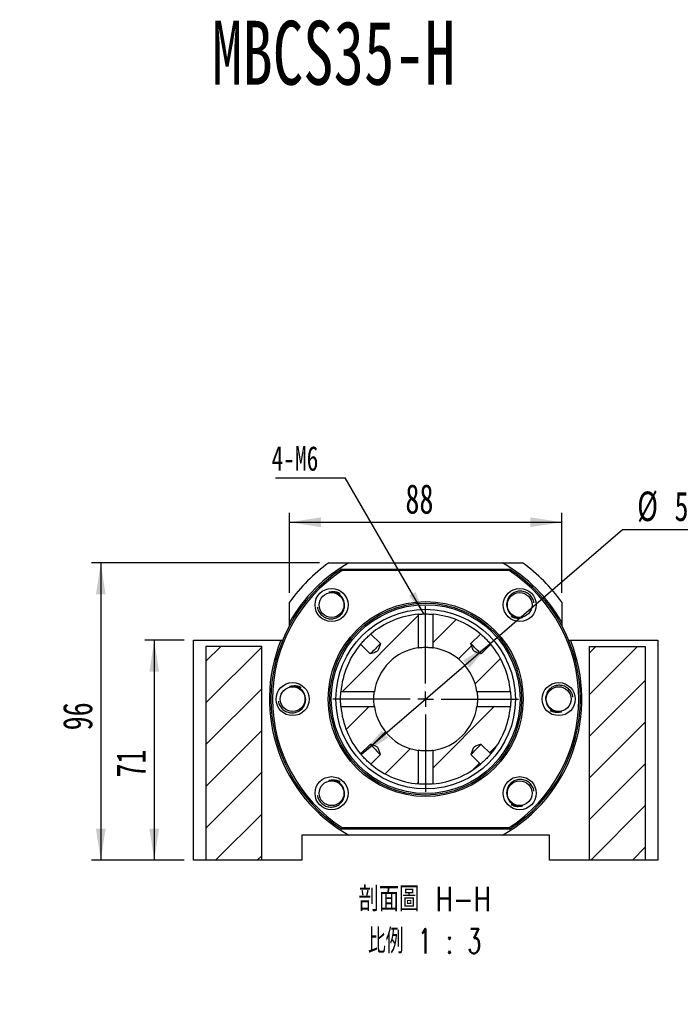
# Paper-space layout 'MBCS35-H' of a CAD drawing. Header units: millimetres. Extents: x 21 to 283, y 0 to 201.
# Tile 3 of 5: x 102 to 173, y 94 to 200. Entities that reach past the tile are written whole.
import ezdxf

# ---------------------------------------------------------------- set-up
doc = ezdxf.new("R2010")
doc.units = ezdxf.units.MM
doc.layers.add('圖層0', color=7, linetype='Continuous')
doc.styles.add('SLDTEXTSTYLE0', font='TXT', dxfattribs={"width": 0.7})
doc.styles.add('SLDTEXTSTYLE3', font='TXT', dxfattribs={"width": 0.7, "bigfont": 'bigfont'})
doc.styles.add('SLDTEXTSTYLE4', font='TXT', dxfattribs={"width": 0.75, "bigfont": 'bigfont'})
doc.styles.add('SLDTEXTSTYLE5', font='TXT', dxfattribs={"width": 0.65625, "bigfont": 'bigfont'})
doc.dimstyles.new('SLDDIMSTYLE1', dxfattribs={"dimtxt": 3.389974, "dimasz": 2.5, "dimexe": 0, "dimexo": 0.0625, "dimgap": 0.847493, "dimtad": 0, "dimtih": 1, "dimtoh": 1, "dimlfac": 3, "dimrnd": 1e-09, "dimzin": 12, "dimdsep": 46, "dimtxsty": 'SLDTEXTSTYLE0', "dimsah": 1, "dimcen": 0, "dimadec": 0, "dimazin": 3, "dimtfac": 1, "dimtmove": 0, "dimatfit": 3, "dimfxl": 0, "dimfrac": 2, "dimtolj": 1, "dimtzin": 12, "dimarcsym": 0})
doc.dimstyles.new('SLDDIMSTYLE2', dxfattribs={"dimtxt": 0.18, "dimasz": 2.5, "dimexe": 0, "dimexo": 0.0625, "dimgap": 0, "dimtad": 0, "dimtih": 1, "dimtoh": 1, "dimdec": 0, "dimrnd": 1e-09, "dimzin": 0, "dimdsep": 46, "dimtxsty": 'Standard', "dimsah": 1, "dimcen": 0.09, "dimadec": 0, "dimazin": 0, "dimtfac": 2.5, "dimtdec": 0, "dimtofl": 0, "dimtmove": 0, "dimatfit": 3, "dimfxl": 0, "dimfrac": 2, "dimtolj": 1, "dimtzin": 0, "dimarcsym": 0})
doc.dimstyles.new('SLDDIMSTYLE3', dxfattribs={"dimtxt": 3.389974, "dimasz": 2.5, "dimexe": 0, "dimexo": 0.0625, "dimgap": 0.847493, "dimtad": 1, "dimlfac": 3, "dimrnd": 1e-09, "dimzin": 12, "dimdsep": 46, "dimtxsty": 'SLDTEXTSTYLE0', "dimsah": 1, "dimcen": 0.09, "dimadec": 0, "dimazin": 3, "dimtfac": 1, "dimtofl": 0, "dimtmove": 0, "dimatfit": 3, "dimfxl": 0, "dimfrac": 2, "dimtolj": 1, "dimtzin": 12, "dimarcsym": 0})

# ---------------------------------------------------------------- blocks, each defined once
blk = doc.blocks.new('SW_SYMBOL_HOLE_DIAM')
at = {"layer": '圖層0', "color": 0}
blk.add_line((300, 0), (700, 1000), dxfattribs=at)
blk.add_circle((500, 500), 350, dxfattribs=at)
blk = doc.blocks.new('SW_SYMBOL_HOLE_SPOT')
at = {"layer": '圖層0', "color": 0}
for p, q in [((0, 875), (0, 75)), ((1600, 75), (1600, 875)), ((0, 75), (1600, 75))]:
    blk.add_line(p, q, dxfattribs=at)
blk = doc.blocks.new('SW_NOTE_9')
at = {"layer": '圖層0', "color": 0}
blk.add_line((19.65, 0), (0, 0), dxfattribs=at)
at = {"layer": '圖層0', "color": 0, "xscale": 0.003964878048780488, "yscale": 0.003964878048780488, "zscale": 0.003964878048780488}
for name, p in [('SW_SYMBOL_HOLE_DIAM', (3.7, 5.65)), ('SW_SYMBOL_HOLE_DIAM', (7.58, 0.42)), ('SW_SYMBOL_HOLE_SPOT', (0.38, 0.42))]:
    blk.add_blockref(name, p, dxfattribs=at)
at = {"layer": '圖層0', "color": 0, "char_height": 3.175, "attachment_point": 1}
for s, insert, style in [('14\\M+18AD1\\M+190FA', (7.72, 9.35), 'SLDTEXTSTYLE3'), ('6-', (0.38, 9.35), 'SLDTEXTSTYLE0'), ('20', (11.6, 4.11), 'SLDTEXTSTYLE0')]:
    blk.add_mtext(s, dxfattribs=dict(at, insert=insert, style=style))
blk = doc.blocks.new('_D_48')
at = {"layer": '圖層0', "color": 7}
for p, q in [((119.89, 133.46), (115.65, 133.46)), ((116.65, 133.46), (116.65, 109.79)), ((119.89, 109.79), (115.65, 109.79))]:
    blk.add_line(p, q, dxfattribs=at)
for points in [[(116.65, 133.46), (116.13, 130.07), (117.17, 130.07)], [(116.65, 109.79), (117.17, 113.18), (116.13, 113.18)]]:
    blk.add_solid(points, dxfattribs=at)
at = {"layer": '圖層0', "color": 7, "insert": (112.56, 118.67), "char_height": 3.175, "attachment_point": 1, "rotation": 90, "style": 'SLDTEXTSTYLE0'}
blk.add_mtext('71', dxfattribs=at)
blk = doc.blocks.new('_D_49')
at = {"layer": '圖層0', "color": 7}
for p, q in [((134.46, 141.79), (109.89, 141.79)), ((110.89, 141.79), (110.89, 109.79)), ((119.89, 109.79), (109.89, 109.79))]:
    blk.add_line(p, q, dxfattribs=at)
for points in [[(110.89, 141.79), (110.37, 138.4), (111.41, 138.4)], [(110.89, 109.79), (111.41, 113.18), (110.37, 113.18)]]:
    blk.add_solid(points, dxfattribs=at)
at = {"layer": '圖層0', "color": 7, "insert": (106.8, 123.76), "char_height": 3.175, "attachment_point": 1, "rotation": 90, "style": 'SLDTEXTSTYLE0'}
blk.add_mtext('96', dxfattribs=at)
blk = doc.blocks.new('_D_50')
at = {"layer": '圖層0', "color": 7}
for p, q in [((131.22, 138.56), (131.22, 147.17)), ((160.56, 138.56), (160.56, 147.17)), ((131.22, 146.17), (160.56, 146.17))]:
    blk.add_line(p, q, dxfattribs=at)
for points in [[(131.22, 146.17), (134.61, 145.65), (134.61, 146.7)], [(160.56, 146.17), (157.17, 146.7), (157.17, 145.65)]]:
    blk.add_solid(points, dxfattribs=at)
at = {"layer": '圖層0', "color": 7, "insert": (143.71, 150.27), "char_height": 3.175, "attachment_point": 1, "style": 'SLDTEXTSTYLE0'}
blk.add_mtext('88', dxfattribs=at)
blk = doc.blocks.new('_D_51')
at = {"layer": '圖層0', "color": 7}
for p, q in [((152.84, 133.11), (167.09, 145.39)), ((167.09, 145.39), (176.68, 145.39)), ((138.95, 121.15), (152.84, 133.11))]:
    blk.add_line(p, q, dxfattribs=at)
blk.add_arc((145.89, 127.13), 9.17, 46.3636, 46.9604, dxfattribs=at)
for points in [[(152.84, 133.11), (149.93, 131.29), (150.61, 130.5)], [(138.95, 121.15), (141.85, 122.96), (141.17, 123.75)]]:
    blk.add_solid(points, dxfattribs=at)
at = {"layer": '圖層0', "color": 7, "char_height": 3.175, "attachment_point": 1, "style": 'SLDTEXTSTYLE0'}
for s, insert in [('%%c', (168.68, 149.48)), ('55', (172.7, 149.48))]:
    blk.add_mtext(s, dxfattribs=dict(at, insert=insert))
blk = doc.blocks.new('SW_NOTE_10')
at = {"layer": '圖層0', "color": 0, "char_height": 2.6458, "attachment_point": 2}
for s, insert, style in [('\\M+19655\\M+196CA\\M+19AA4 H-H', (8.68, 3.41), 'SLDTEXTSTYLE4'), ('\\M+194E4\\M+197E1 1 : 3', (8.66, -1.12), 'SLDTEXTSTYLE5')]:
    blk.add_mtext(s, dxfattribs=dict(at, insert=insert, style=style))
blk = doc.blocks.new('SW_NOTE_11')
at = {"layer": '圖層0', "color": 0}
blk.add_line((-7.49, 0), (0, 0), dxfattribs=at)
at = {"layer": '圖層0', "color": 0, "insert": (-7.92, 3.42), "char_height": 2.646, "attachment_point": 1, "style": 'SLDTEXTSTYLE0'}
blk.add_mtext('4-M6', dxfattribs=at)
blk = doc.blocks.new('SW_CENTERMARKSYMBOL_26')
at = {"layer": '圖層0', "color": 0}
for p, q in [((0, 1.67), (0, 10)), ((-1.67, 0), (-10, 0)), ((0, 0), (-0.83, 0)), ((0, 0), (0, 0.83)), ((0, 0), (0, -0.83)), ((0, 0), (0.83, 0)), ((1.67, 0), (10, 0)), ((0, -1.67), (0, -10))]:
    blk.add_line(p, q, dxfattribs=at)

psp = doc.layouts.new('MBCS35-H')

# ---------------------------------------------------------------- hatches: boundary and pattern name
at = {"layer": '圖層0', "linetype": 'Continuous', "lineweight": 18}
h = psp.add_hatch(dxfattribs=at)
h.set_pattern_fill('ANSI31', color=256, style=0)
edge = h.paths.add_edge_path(flags=0)
edge.add_spline(control_points=[(141.0193, 133.0988), (140.9514, 132.8579), (140.8993, 132.6009), (140.7562, 132.3956), (140.7233, 132.3485), (140.6824, 132.3061), (140.6362, 132.2721), (140.5449, 132.2048), (140.436, 132.1631), (140.3289, 132.1254), (140.1946, 132.0782), (140.0576, 132.0386), (139.9205, 132)], knot_values=[0.00209781, 0.00209781, 0.00209781, 0.00209781, 0.00434779, 0.00434779, 0.00434779, 0.00484811, 0.00484811, 0.00484811, 0.00584222, 0.00584222, 0.00584222, 0.0070849, 0.0070849, 0.0070849, 0.0070849], weights=[1, 1, 1, 1, 1, 1, 1, 1, 1, 1, 1, 1, 1], degree=3, periodic=0)
edge.add_line((139.9205, 132), (138.8832, 133.0373))
edge.add_arc((145.8911, 127.1282), 9.1667, 139.862225, 175.025796)
edge.add_line((136.7589, 127.923), (140.3646, 127.923))
edge.add_arc((145.8911, 127.1282), 5.5833, 98.184152, 171.815848, ccw=False)
edge.add_line((145.0962, 132.6547), (145.0962, 136.2604))
edge.add_arc((145.8911, 127.1282), 9.1667, 94.974204, 130.137775)
edge.add_line((139.982, 134.1361), (141.0193, 133.0988))
h = psp.add_hatch(dxfattribs=at)
h.set_pattern_fill('ANSI31', color=256, style=0)
edge = h.paths.add_edge_path(flags=0)
edge.add_line((152.8989, 133.0373), (151.8616, 132))
edge.add_spline(control_points=[(151.8616, 132), (151.8187, 132.012), (151.7759, 132.0243), (151.7331, 132.0368), (151.6027, 132.0751), (151.4722, 132.1144), (151.3464, 132.1657), (151.2743, 132.195), (151.2028, 132.2291), (151.1407, 132.276), (151.0897, 132.3144), (151.0458, 132.3635), (151.0114, 132.4174), (150.9039, 132.586), (150.8536, 132.7859), (150.7975, 132.9778), (150.7857, 133.0181), (150.7742, 133.0584), (150.7628, 133.0988)], knot_values=[0.00194363, 0.00194363, 0.00194363, 0.00194363, 0.00234454, 0.00234454, 0.00234454, 0.00356815, 0.00356815, 0.00356815, 0.00427089, 0.00427089, 0.00427089, 0.00485085, 0.00485085, 0.00485085, 0.00667691, 0.00667691, 0.00667691, 0.00705871, 0.00705871, 0.00705871, 0.00705871], weights=[1, 1, 1, 1, 1, 1, 1, 1, 1, 1, 1, 1, 1, 1, 1, 1, 1, 1, 1], degree=3, periodic=0)
edge.add_line((150.7628, 133.0988), (151.8001, 134.1361))
edge.add_arc((145.8911, 127.1282), 9.1667, 49.862225, 85.025796)
edge.add_line((146.6859, 136.2604), (146.6859, 132.6547))
edge.add_arc((145.8911, 127.1282), 5.5833, 8.184152, 81.815848, ccw=False)
edge.add_line((151.4175, 127.923), (155.0232, 127.923))
edge.add_arc((145.8911, 127.1282), 9.1667, 4.974204, 40.137775)
h = psp.add_hatch(dxfattribs=at)
h.set_pattern_fill('ANSI31', color=256, style=0)
h.paths.add_polyline_path([(122.2244, 109.7949), (128.2244, 109.7949), (128.2244, 132.7949), (122.2244, 132.7949)], flags=0)
h = psp.add_hatch(dxfattribs=at)
h.set_pattern_fill('ANSI31', color=256, style=0)
h.paths.add_polyline_path([(163.5577, 109.7949), (169.5577, 109.7949), (169.5577, 132.7949), (163.5577, 132.7949)], flags=0)
h = psp.add_hatch(dxfattribs=at)
h.set_pattern_fill('ANSI31', color=256, style=0)
edge = h.paths.add_edge_path(flags=0)
edge.add_spline(control_points=[(139.9205, 122.2565), (139.9609, 122.2451), (140.0012, 122.2335), (140.0414, 122.2218), (140.2334, 122.1657), (140.4333, 122.1153), (140.6019, 122.0078), (140.6557, 121.9735), (140.7048, 121.9295), (140.7433, 121.8785), (140.7902, 121.8165), (140.8242, 121.7449), (140.8536, 121.6729), (140.9049, 121.5471), (140.9442, 121.4165), (140.9824, 121.2861), (140.995, 121.2434), (141.0072, 121.2005), (141.0193, 121.1577)], knot_values=[0.00667663, 0.00667663, 0.00667663, 0.00667663, 0.00705396, 0.00705396, 0.00705396, 0.00885864, 0.00885864, 0.00885864, 0.00943181, 0.00943181, 0.00943181, 0.01012632, 0.01012632, 0.01012632, 0.0113356, 0.0113356, 0.0113356, 0.01173182, 0.01173182, 0.01173182, 0.01173182], weights=[1, 1, 1, 1, 1, 1, 1, 1, 1, 1, 1, 1, 1, 1, 1, 1, 1, 1, 1], degree=3, periodic=0)
edge.add_line((141.0193, 121.1577), (139.982, 120.1203))
edge.add_arc((145.8911, 127.1282), 9.1667, 229.862225, 265.025796)
edge.add_line((145.0962, 117.9961), (145.0962, 121.6017))
edge.add_arc((145.8911, 127.1282), 5.5833, 188.184152, 261.815848, ccw=False)
edge.add_line((140.3646, 126.3334), (136.7589, 126.3334))
edge.add_arc((145.8911, 127.1282), 9.1667, 184.974204, 220.137775)
edge.add_line((138.8832, 121.2191), (139.9205, 122.2565))
h = psp.add_hatch(dxfattribs=at)
h.set_pattern_fill('ANSI31', color=256, style=0)
edge = h.paths.add_edge_path(flags=0)
edge.add_line((151.8616, 122.2565), (152.8989, 121.2191))
edge.add_arc((145.8911, 127.1282), 9.1667, 319.862225, 355.025796)
edge.add_line((155.0232, 126.3334), (151.4175, 126.3334))
edge.add_arc((145.8911, 127.1282), 5.5833, 278.184152, 351.815848, ccw=False)
edge.add_line((146.6859, 121.6017), (146.6859, 117.9961))
edge.add_arc((145.8911, 127.1282), 9.1667, 274.974204, 310.137775)
edge.add_line((151.8001, 120.1203), (150.7628, 121.1577))
edge.add_spline(control_points=[(150.7628, 121.1577), (150.7742, 121.198), (150.7857, 121.2383), (150.7975, 121.2786), (150.8536, 121.4705), (150.9039, 121.6704), (151.0114, 121.839), (151.0458, 121.8929), (151.0897, 121.942), (151.1407, 121.9805), (151.2028, 122.0273), (151.2743, 122.0614), (151.3464, 122.0908), (151.4722, 122.1421), (151.6027, 122.1813), (151.7331, 122.2196), (151.7759, 122.2321), (151.8187, 122.2444), (151.8616, 122.2565)], knot_values=[0.00667663, 0.00667663, 0.00667663, 0.00667663, 0.00705396, 0.00705396, 0.00705396, 0.00885864, 0.00885864, 0.00885864, 0.00943181, 0.00943181, 0.00943181, 0.01012632, 0.01012632, 0.01012632, 0.0113356, 0.0113356, 0.0113356, 0.01173182, 0.01173182, 0.01173182, 0.01173182], weights=[1, 1, 1, 1, 1, 1, 1, 1, 1, 1, 1, 1, 1, 1, 1, 1, 1, 1, 1], degree=3, periodic=0)

# ---------------------------------------------------------------- linework, layer by layer
at = {"color": 7, "linetype": 'Continuous', "lineweight": 25}
for p, q in [((135.4561, 141.7949), (137.6297, 141.7949)), ((136.848, 141.1282), (154.9342, 141.1282)), ((137.6297, 141.7949), (154.1524, 141.7949)), ((154.1524, 141.7949), (156.326, 141.7949)), ((154.8849, 140.9615), (136.8972, 140.9615)), ((131.2244, 135.3896), (131.2244, 137.5632)), ((160.5577, 137.5632), (160.5577, 135.3896)), ((145.0962, 136.2604), (145.0962, 132.6547)), ((146.6859, 132.6547), (146.6859, 136.2604)), ((131.2244, 135.0444), (131.2244, 135.3896)), ((160.5577, 135.3896), (160.5577, 135.0444)), ((141.0193, 133.0988), (139.982, 134.1361)), ((151.8001, 134.1361), (150.7628, 133.0988)), ((120.8911, 109.7949), (120.8911, 133.4615)), ((120.8911, 133.4615), (130.2946, 133.4615)), ((122.2244, 132.7949), (122.2244, 109.7949)), ((128.2244, 132.7949), (122.2244, 132.7949)), ((128.2244, 109.7949), (128.2244, 132.7949)), ((130.2946, 133.4615), (130.4746, 133.4615)), ((138.8832, 133.0373), (139.9205, 132)), ((151.8616, 132), (152.8989, 133.0373)), ((161.3075, 133.4615), (161.4875, 133.4615)), ((161.4875, 133.4615), (170.8911, 133.4615)), ((163.5577, 109.7949), (163.5577, 132.7949)), ((163.5577, 132.7949), (169.5577, 132.7949)), ((169.5577, 132.7949), (169.5577, 109.7949)), ((170.8911, 133.4615), (170.8911, 109.7949)), ((140.3646, 127.923), (136.7589, 127.923)), ((155.0232, 127.923), (151.4175, 127.923)), ((136.7589, 126.3334), (140.3646, 126.3334)), ((151.4175, 126.3334), (155.0232, 126.3334)), ((139.9205, 122.2565), (138.8832, 121.2191)), ((152.8989, 121.2191), (151.8616, 122.2565)), ((139.982, 120.1203), (141.0193, 121.1577)), ((145.0962, 121.6017), (145.0962, 117.9961)), ((146.6859, 117.9961), (146.6859, 121.6017)), ((150.7628, 121.1577), (151.8001, 120.1203)), ((132.5577, 112.4615), (132.5577, 109.7949)), ((137.6297, 112.4615), (132.5577, 112.4615)), ((154.9342, 113.1282), (136.848, 113.1282)), ((136.8972, 113.2949), (154.8849, 113.2949)), ((154.1524, 112.4615), (137.6297, 112.4615)), ((159.2244, 112.4615), (154.1524, 112.4615)), ((159.2244, 109.7949), (159.2244, 112.4615)), ((122.2244, 109.7949), (120.8911, 109.7949)), ((128.2244, 109.7949), (122.2244, 109.7949)), ((132.5577, 109.7949), (128.2244, 109.7949)), ((163.5577, 109.7949), (159.2244, 109.7949)), ((169.5577, 109.7949), (163.5577, 109.7949)), ((170.8911, 109.7949), (169.5577, 109.7949))]:
    psp.add_line(p, q, dxfattribs=at)
at = {"color": 7, "linetype": 'Continuous', "lineweight": 25, "flags": 128}
for points in [[(141.0193, 133.0988), (140.9561, 133.0355), (140.8619, 132.9413), (140.7447, 132.8242), (140.6115, 132.6909), (140.4699, 132.5494), (140.3284, 132.4078), (140.1951, 132.2746), (140.0779, 132.1574), (139.9837, 132.0632), (139.918, 131.9974), (139.9164, 131.9958)], [(151.8616, 132), (151.7984, 132.0632), (151.7042, 132.1574), (151.587, 132.2746), (151.4538, 132.4078), (151.3122, 132.5494), (151.1707, 132.6909), (151.0374, 132.8242), (150.9202, 132.9413), (150.826, 133.0355), (150.7603, 133.1013), (150.7587, 133.1029)], [(139.9205, 122.2565), (139.9837, 122.1932), (140.0779, 122.099), (140.1951, 121.9819), (140.3284, 121.8486), (140.4699, 121.7071), (140.6115, 121.5655), (140.7447, 121.4322), (140.8619, 121.3151), (140.9561, 121.2209), (141.0218, 121.1551), (141.0234, 121.1535)], [(150.7628, 121.1577), (150.826, 121.2209), (150.9202, 121.3151), (151.0374, 121.4322), (151.1707, 121.5655), (151.3122, 121.7071), (151.4538, 121.8486), (151.587, 121.9819), (151.7042, 122.099), (151.7984, 122.1932), (151.8641, 122.259), (151.8657, 122.2606)]]:
    psp.add_lwpolyline(points, dxfattribs=at)
at = {"color": 7, "linetype": 'Continuous', "lineweight": 25}
for centre, radius in [((135.7559, 137.2634), 1.7833), ((156.0263, 137.2634), 1.7833), ((135.7559, 137.2634), 1.3333), ((156.0263, 137.2634), 1.3333), ((145.8911, 127.1282), 10.5), ((145.8911, 127.1282), 10.3333), ((145.8911, 127.1282), 10.1667), ((145.8911, 127.1282), 9.6667), ((131.5577, 127.1282), 1.7833), ((131.5577, 127.1282), 1.3333), ((160.2244, 127.1282), 1.7833), ((160.2244, 127.1282), 1.3333), ((135.7559, 116.993), 1.7833), ((156.0263, 116.993), 1.7833), ((135.7559, 116.993), 1.3333), ((156.0263, 116.993), 1.3333)]:
    psp.add_circle(centre, radius, dxfattribs=at)
for radius, start, end in [(16.6667, 122.85988, 237.14012), (16.8333, 119.391442, 150.608558), (18, 125.430945, 144.569055), (16.8333, 29.391442, 60.608558), (16.6667, 302.85988, 57.14012), (18, 35.430945, 54.569055), (16.5, 123.030152, 236.969848), (16.5, 303.030152, 56.969848), (9.1667, 94.974204, 130.137775), (9.1667, 49.862225, 85.025796), (16.8333, 157.899174, 240.608558), (9.1667, 139.862225, 175.025796), (5.5833, 98.184152, 171.815848), (5.5833, 8.184152, 81.815848), (9.1667, 4.974204, 40.137775), (16.8333, 299.391442, 22.100826), (9.1667, 184.974204, 220.137775), (5.5833, 188.184152, 261.815848), (5.5833, 278.184152, 351.815848), (9.1667, 319.862225, 355.025796), (9.1667, 229.862225, 265.025796), (9.1667, 274.974204, 310.137775)]:
    psp.add_arc((145.8911, 127.1282), radius, start, end, dxfattribs=at)
for points in [[(136.8972, 140.9615), (136.8808, 141.0171), (136.8643, 141.0726), (136.848, 141.1282)], [(154.9342, 141.1282), (154.9178, 141.0726), (154.9014, 141.0171), (154.8849, 140.9615)], [(136.8972, 113.2949), (136.8808, 113.2393), (136.8643, 113.1838), (136.848, 113.1282)], [(154.9342, 113.1282), (154.9178, 113.1838), (154.9014, 113.2393), (154.8849, 113.2949)]]:
    psp.add_open_spline(points, degree=3, dxfattribs=at)
for points, knots in [([(135.4474, 138.6249), (135.6016, 138.665), (135.9125, 138.7459), (136.3184, 138.6761), (136.5723, 138.5813), (136.664, 138.5222), (136.685, 138.5087)], [0, 0, 0, 0, 0.369642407, 0.745146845, 0.94166788, 1, 1, 1, 1]), ([(137.1174, 137.5719), (137.0768, 137.7509), (137.0009, 137.9209), (136.7894, 138.2196), (136.6537, 138.348), (136.344, 138.5427), (136.1689, 138.6091), (135.9015, 138.6548), (135.8103, 138.6614), (135.6273, 138.6565), (135.5368, 138.6452), (135.4474, 138.6249)], [0, 0, 0, 0, 0.25, 0.25, 0.5, 0.5, 0.75, 0.75, 0.875, 0.875, 1, 1, 1, 1]), ([(157.5625, 137.489), (157.5577, 137.5232), (157.5407, 137.6456), (157.4658, 137.8444), (157.3405, 138.0758), (157.1774, 138.2807), (156.9826, 138.4547), (156.7625, 138.5928), (156.5228, 138.6897), (156.2725, 138.7449), (156.0175, 138.7562), (155.7656, 138.7254), (155.5234, 138.651), (155.2265, 138.5013), (154.911, 138.2235), (154.6724, 137.79), (154.5927, 137.3446), (154.6433, 137.071), (154.6647, 136.9549)], [0, 0, 0, 0, 0.02180913, 0.07797473, 0.13290893, 0.18784297, 0.24258899, 0.29732489, 0.35129774, 0.40527065, 0.45859643, 0.51191469, 0.56492392, 0.61793299, 0.72139249, 0.82493034, 0.92573467, 1, 1, 1, 1]), ([(134.2196, 137.0378), (134.2244, 137.0036), (134.2414, 136.8812), (134.3163, 136.6824), (134.4416, 136.451), (134.6047, 136.2461), (134.7995, 136.0721), (135.0197, 135.934), (135.2594, 135.8371), (135.5096, 135.7819), (135.7646, 135.7706), (136.0165, 135.8014), (136.2587, 135.8758), (136.5556, 136.0255), (136.8711, 136.3033), (137.1097, 136.7368), (137.1894, 137.1823), (137.1388, 137.4559), (137.1174, 137.5719)], [0, 0, 0, 0, 0.021809, 0.07797461, 0.13290881, 0.18784286, 0.24258897, 0.29732487, 0.35129768, 0.40527058, 0.45859638, 0.51191468, 0.56492387, 0.61793295, 0.72139237, 0.82493046, 0.92573466, 1, 1, 1, 1]), ([(154.6647, 136.9549), (154.7053, 136.7759), (154.7812, 136.6059), (154.9928, 136.3072), (155.1284, 136.1789), (155.4381, 135.9841), (155.6132, 135.9177), (155.8807, 135.872), (155.9718, 135.8654), (156.1548, 135.8703), (156.2453, 135.8816), (156.3348, 135.9019)], [0, 0, 0, 0, 0.25, 0.25, 0.5, 0.5, 0.75, 0.75, 0.875, 0.875, 1, 1, 1, 1]), ([(145.0962, 136.2603), (145.1047, 136.261), (145.1361, 136.2639), (145.2829, 136.2755), (145.5154, 136.2884), (145.7962, 136.2959), (146.0862, 136.2942), (146.3524, 136.2844), (146.5701, 136.2702), (146.6485, 136.2635), (146.6866, 136.2602)], [0, 0, 0, 0, 0.0506509, 0.18712, 0.32410316, 0.46110061, 0.59759093, 0.73384496, 0.87049602, 1, 1, 1, 1]), ([(156.3348, 135.9019), (156.1805, 135.8618), (155.8696, 135.7809), (155.4638, 135.8507), (155.2098, 135.9455), (155.1181, 136.0046), (155.0971, 136.0181)], [0, 0, 0, 0, 0.369642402, 0.745146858, 0.94166812, 1, 1, 1, 1]), ([(138.8833, 133.0372), (138.8968, 133.0533), (138.9303, 133.0932), (139.0475, 133.2283), (139.2144, 133.411), (139.4105, 133.6134), (139.6124, 133.8087), (139.7941, 133.9745), (139.9284, 134.091), (139.9677, 134.1239), (139.9835, 134.1372)], [0, 0, 0, 0, 0.09147932, 0.22752032, 0.36395907, 0.50019029, 0.63593223, 0.77166453, 0.9078805, 1, 1, 1, 1]), ([(151.8, 134.136), (151.8161, 134.1225), (151.8561, 134.0889), (151.9911, 133.9718), (152.1739, 133.8049), (152.3763, 133.6088), (152.5716, 133.4069), (152.7373, 133.2252), (152.8538, 133.0908), (152.8868, 133.0516), (152.9001, 133.0357)], [0, 0, 0, 0, 0.09147932, 0.22752032, 0.36395907, 0.50019029, 0.63593223, 0.77166453, 0.9078805, 1, 1, 1, 1]), ([(141.0193, 133.0988), (140.9817, 132.9653), (140.9432, 132.8322), (140.8749, 132.6359), (140.8505, 132.571), (140.8053, 132.4764), (140.7887, 132.4454), (140.7499, 132.3851), (140.7277, 132.3562), (140.6782, 132.3047), (140.6503, 132.2815), (140.591, 132.2406), (140.5599, 132.223), (140.4644, 132.1753), (140.3978, 132.1497), (140.1952, 132.0783), (140.058, 132.0387), (139.9205, 132)], [0, 0, 0, 0, 0.25, 0.25, 0.375, 0.375, 0.4375, 0.4375, 0.5, 0.5, 0.5625, 0.5625, 0.625, 0.625, 0.75, 0.75, 1, 1, 1, 1]), ([(145.0964, 132.6546), (145.1043, 132.6558), (145.1346, 132.6603), (145.2787, 132.6792), (145.5093, 132.7005), (145.7895, 132.7132), (146.0789, 132.7107), (146.3447, 132.6949), (146.5658, 132.6716), (146.6474, 132.6601), (146.6879, 132.6543)], [0, 0, 0, 0, 0.04736336, 0.18323166, 0.32049596, 0.45782984, 0.59381102, 0.72912815, 0.86546432, 1, 1, 1, 1]), ([(151.8616, 132), (151.7248, 132.0385), (151.5883, 132.078), (151.3872, 132.1486), (151.3206, 132.1741), (151.2254, 132.2213), (151.1945, 132.2386), (151.1356, 132.2785), (151.1078, 132.3012), (151.0337, 132.3766), (150.9956, 132.4383), (150.9341, 132.5647), (150.9093, 132.6301), (150.84, 132.8285), (150.8009, 132.9636), (150.7628, 133.0988)], [0, 0, 0, 0, 0.25, 0.25, 0.375, 0.375, 0.4375, 0.4375, 0.5, 0.5, 0.625, 0.625, 0.75, 0.75, 1, 1, 1, 1]), ([(131.2492, 128.4897), (131.4035, 128.5298), (131.7144, 128.6107), (132.1202, 128.5409), (132.3742, 128.4461), (132.4658, 128.387), (132.4868, 128.3735)], [0, 0, 0, 0, 0.36964241, 0.74514736, 0.94166762, 1, 1, 1, 1]), ([(132.9192, 127.4367), (132.8787, 127.6157), (132.8027, 127.7857), (132.5912, 128.0844), (132.4556, 128.2128), (132.1458, 128.4075), (131.9708, 128.4739), (131.7033, 128.5196), (131.6122, 128.5262), (131.4292, 128.5213), (131.3387, 128.51), (131.2492, 128.4897)], [0, 0, 0, 0, 0.25, 0.25, 0.5, 0.5, 0.75, 0.75, 0.875, 0.875, 1, 1, 1, 1]), ([(161.7606, 127.3538), (161.7559, 127.3881), (161.7389, 127.5104), (161.6639, 127.7092), (161.5386, 127.9406), (161.3756, 128.1455), (161.1807, 128.3195), (160.9606, 128.4576), (160.7209, 128.5545), (160.4706, 128.6097), (160.2156, 128.621), (159.9637, 128.5902), (159.7216, 128.5158), (159.4246, 128.3661), (159.1091, 128.0883), (158.8705, 127.6548), (158.7908, 127.2094), (158.8414, 126.9358), (158.8629, 126.8197)], [0, 0, 0, 0, 0.02180895, 0.07797468, 0.13290871, 0.18784277, 0.24258887, 0.29732477, 0.35129758, 0.40527048, 0.45859627, 0.51191468, 0.56492372, 0.61793283, 0.72139235, 0.8249304, 0.9257346, 1, 1, 1, 1]), ([(130.0215, 126.9026), (130.0262, 126.8684), (130.0432, 126.7461), (130.1182, 126.5472), (130.2435, 126.3158), (130.4066, 126.1109), (130.6014, 125.9369), (130.8215, 125.7988), (131.0612, 125.7019), (131.3115, 125.6467), (131.5665, 125.6354), (131.8184, 125.6662), (132.0606, 125.7406), (132.3575, 125.8903), (132.673, 126.1681), (132.9116, 126.6016), (132.9913, 127.0471), (132.9407, 127.3207), (132.9192, 127.4367)], [0, 0, 0, 0, 0.02180895, 0.07797468, 0.13290871, 0.18784277, 0.24258887, 0.29732477, 0.35129758, 0.40527048, 0.45859627, 0.51191468, 0.56492372, 0.61793283, 0.72139235, 0.8249304, 0.9257346, 1, 1, 1, 1]), ([(136.759, 126.3334), (136.7582, 126.3419), (136.7554, 126.3733), (136.7438, 126.5201), (136.7309, 126.7526), (136.7233, 127.0334), (136.725, 127.3234), (136.7349, 127.5895), (136.749, 127.8072), (136.7558, 127.8856), (136.759, 127.9238)], [0, 0, 0, 0, 0.0506509, 0.18712, 0.32410316, 0.46110061, 0.59759093, 0.73384496, 0.87049602, 1, 1, 1, 1]), ([(140.3647, 126.3336), (140.3635, 126.3414), (140.359, 126.3718), (140.3401, 126.5159), (140.3188, 126.7464), (140.3061, 127.0267), (140.3085, 127.316), (140.3243, 127.5819), (140.3477, 127.803), (140.3592, 127.8845), (140.3649, 127.9251)], [0, 0, 0, 0, 0.04736336, 0.18323166, 0.32049596, 0.45782984, 0.59381102, 0.72912815, 0.86546432, 1, 1, 1, 1]), ([(151.4174, 127.9228), (151.4186, 127.915), (151.4232, 127.8846), (151.442, 127.7405), (151.4633, 127.51), (151.476, 127.2297), (151.4736, 126.9404), (151.4578, 126.6745), (151.4344, 126.4534), (151.4229, 126.3719), (151.4172, 126.3314)], [0, 0, 0, 0, 0.04736336, 0.18323166, 0.32049596, 0.45782984, 0.59381102, 0.72912815, 0.86546432, 1, 1, 1, 1]), ([(155.0231, 127.923), (155.0239, 127.9145), (155.0267, 127.8832), (155.0383, 127.7363), (155.0512, 127.5038), (155.0588, 127.223), (155.0571, 126.933), (155.0472, 126.6669), (155.0331, 126.4492), (155.0264, 126.3708), (155.0231, 126.3326)], [0, 0, 0, 0, 0.0506509, 0.18712, 0.32410316, 0.46110061, 0.59759093, 0.73384496, 0.87049602, 1, 1, 1, 1]), ([(158.8629, 126.8197), (158.9034, 126.6407), (158.9794, 126.4707), (159.1909, 126.172), (159.3265, 126.0437), (159.6363, 125.8489), (159.8113, 125.7825), (160.0788, 125.7368), (160.17, 125.7302), (160.3529, 125.7351), (160.4434, 125.7464), (160.5329, 125.7667)], [0, 0, 0, 0, 0.25, 0.25, 0.5, 0.5, 0.75, 0.75, 0.875, 0.875, 1, 1, 1, 1]), ([(160.5329, 125.7667), (160.3787, 125.7266), (160.0677, 125.6457), (159.6619, 125.7155), (159.4079, 125.8103), (159.3163, 125.8694), (159.2953, 125.8829)], [0, 0, 0, 0, 0.36964241, 0.74514736, 0.94166762, 1, 1, 1, 1]), ([(141.0193, 121.1577), (140.9808, 121.2944), (140.9413, 121.431), (140.8707, 121.632), (140.8451, 121.6987), (140.798, 121.7939), (140.7807, 121.8247), (140.7408, 121.8836), (140.718, 121.9115), (140.6426, 121.9855), (140.581, 122.0236), (140.4546, 122.0851), (140.3891, 122.11), (140.1907, 122.1793), (140.0557, 122.2183), (139.9205, 122.2565)], [0, 0, 0, 0, 0.25, 0.25, 0.375, 0.375, 0.4375, 0.4375, 0.5, 0.5, 0.625, 0.625, 0.75, 0.75, 1, 1, 1, 1]), ([(151.8616, 122.2565), (151.7248, 122.2179), (151.5883, 122.1784), (151.3872, 122.1078), (151.3206, 122.0823), (151.2254, 122.0351), (151.1945, 122.0178), (151.1356, 121.9779), (151.1078, 121.9552), (151.0337, 121.8798), (150.9956, 121.8181), (150.9341, 121.6917), (150.9093, 121.6263), (150.84, 121.4279), (150.8009, 121.2928), (150.7628, 121.1577)], [0, 0, 0, 0, 0.25, 0.25, 0.375, 0.375, 0.4375, 0.4375, 0.5, 0.5, 0.625, 0.625, 0.75, 0.75, 1, 1, 1, 1]), ([(139.9821, 120.1204), (139.966, 120.1339), (139.926, 120.1675), (139.791, 120.2847), (139.6082, 120.4516), (139.4059, 120.6476), (139.2105, 120.8495), (139.0448, 121.0312), (138.9283, 121.1656), (138.8953, 121.2049), (138.882, 121.2207)], [0, 0, 0, 0, 0.09147932, 0.22752032, 0.36395907, 0.50019029, 0.63593223, 0.77166453, 0.9078805, 1, 1, 1, 1]), ([(146.687, 121.602), (146.6504, 121.5968), (146.5742, 121.586), (146.36, 121.5627), (146.1204, 121.5479), (145.8632, 121.5431), (145.6056, 121.55), (145.3551, 121.5691), (145.1722, 121.5908), (145.1185, 121.5987), (145.0965, 121.6019)], [0, 0, 0, 0, 0.12623715, 0.26300945, 0.40049018, 0.49612454, 0.63198875, 0.76781648, 0.90461319, 1, 1, 1, 1]), ([(152.8988, 121.2192), (152.8853, 121.2031), (152.8518, 121.1632), (152.7346, 121.0281), (152.5677, 120.8454), (152.3716, 120.643), (152.1697, 120.4477), (151.9881, 120.282), (151.8544, 120.1661), (151.8155, 120.1334), (151.8, 120.1204)], [0, 0, 0, 0, 0.09170699, 0.22808655, 0.36486486, 0.50143512, 0.63751488, 0.77358498, 0.91013995, 1, 1, 1, 1]), ([(135.4474, 118.3545), (135.6016, 118.3946), (135.9125, 118.4755), (136.3184, 118.4058), (136.5723, 118.3109), (136.664, 118.2518), (136.685, 118.2383)], [0, 0, 0, 0, 0.369642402, 0.745146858, 0.94166812, 1, 1, 1, 1]), ([(137.1174, 117.3015), (137.0768, 117.4805), (137.0009, 117.6505), (136.7894, 117.9492), (136.6537, 118.0776), (136.344, 118.2723), (136.1689, 118.3387), (135.9015, 118.3844), (135.8103, 118.391), (135.6273, 118.3861), (135.5368, 118.3748), (135.4474, 118.3545)], [0, 0, 0, 0, 0.25, 0.25, 0.5, 0.5, 0.75, 0.75, 0.875, 0.875, 1, 1, 1, 1]), ([(146.6872, 117.9962), (146.6481, 117.9929), (146.5681, 117.986), (146.3482, 117.9718), (146.1111, 117.9632), (145.8584, 117.9605), (145.6044, 117.9647), (145.3532, 117.9764), (145.1708, 117.9896), (145.1178, 117.9943), (145.0962, 117.9962)], [0, 0, 0, 0, 0.1314317, 0.26847338, 0.40575192, 0.49523813, 0.63191968, 0.7685873, 0.90562069, 1, 1, 1, 1]), ([(157.5625, 117.2186), (157.5577, 117.2529), (157.5407, 117.3752), (157.4658, 117.574), (157.3405, 117.8054), (157.1774, 118.0103), (156.9826, 118.1843), (156.7625, 118.3224), (156.5228, 118.4193), (156.2725, 118.4745), (156.0175, 118.4858), (155.7656, 118.455), (155.5234, 118.3806), (155.2265, 118.2309), (154.911, 117.9531), (154.6724, 117.5196), (154.5927, 117.0742), (154.6433, 116.8006), (154.6647, 116.6845)], [0, 0, 0, 0, 0.021809, 0.07797461, 0.13290881, 0.18784286, 0.24258897, 0.29732487, 0.35129768, 0.40527058, 0.45859638, 0.51191468, 0.56492387, 0.61793295, 0.72139237, 0.82493046, 0.92573466, 1, 1, 1, 1]), ([(134.2196, 116.7674), (134.2244, 116.7332), (134.2414, 116.6109), (134.3163, 116.412), (134.4416, 116.1806), (134.6047, 115.9757), (134.7995, 115.8017), (135.0197, 115.6636), (135.2594, 115.5667), (135.5096, 115.5115), (135.7646, 115.5002), (136.0165, 115.531), (136.2587, 115.6054), (136.5556, 115.7551), (136.8711, 116.0329), (137.1097, 116.4664), (137.1894, 116.9119), (137.1388, 117.1855), (137.1174, 117.3015)], [0, 0, 0, 0, 0.02180913, 0.07797473, 0.13290893, 0.18784297, 0.24258899, 0.29732489, 0.35129774, 0.40527065, 0.45859643, 0.51191469, 0.56492392, 0.61793299, 0.72139249, 0.82493034, 0.92573467, 1, 1, 1, 1]), ([(154.6647, 116.6845), (154.7053, 116.5055), (154.7812, 116.3355), (154.9928, 116.0368), (155.1284, 115.9085), (155.4381, 115.7138), (155.6132, 115.6473), (155.8807, 115.6016), (155.9718, 115.595), (156.1548, 115.5999), (156.2453, 115.6112), (156.3348, 115.6315)], [0, 0, 0, 0, 0.25, 0.25, 0.5, 0.5, 0.75, 0.75, 0.875, 0.875, 1, 1, 1, 1]), ([(156.3348, 115.6315), (156.1805, 115.5914), (155.8696, 115.5105), (155.4638, 115.5803), (155.2098, 115.6751), (155.1181, 115.7342), (155.0971, 115.7477)], [0, 0, 0, 0, 0.369642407, 0.745146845, 0.94166788, 1, 1, 1, 1])]:
    psp.add_open_spline(points, degree=3, knots=knots, dxfattribs=at)

# ---------------------------------------------------------------- block references
at = {"layer": '圖層0', "color": 7}
for name, p in [('SW_NOTE_11', (137.2121, 150.9479)), ('SW_CENTERMARKSYMBOL_26', (145.8911, 127.1282)), ('SW_NOTE_9', (78.8478, 94.2648))]:
    psp.add_blockref(name, p, dxfattribs=at)
at = {"layer": '圖層0'}
psp.add_blockref('SW_NOTE_10', (137.1157, 103.5151), dxfattribs=at)

# ---------------------------------------------------------------- texts
at = {"layer": '圖層0', "color": 7, "insert": (122.8678, 200.1623), "char_height": 6.87917, "attachment_point": 1, "style": 'SLDTEXTSTYLE0'}
psp.add_mtext('MBCS35-H', dxfattribs=at)

# ---------------------------------------------------------------- dimensions: what is measured, and where the dimension line sits
at = {"layer": '圖層0', "color": 7}
dim = psp.add_linear_dim(base=(160.5577, 146.1743), p1=(131.2244, 137.5632), p2=(160.5577, 137.5632), dimstyle='SLDDIMSTYLE3', dxfattribs=at)
dim.commit()
dim.dimension.update_dxf_attribs({"geometry": '_D_50', "text_midpoint": (145.7009, 146.1743), "dimtype": 160})
dim = psp.add_diameter_dim_2p(p1=(152.837, 133.11), p2=(138.9451, 121.1464), dimstyle='SLDDIMSTYLE1', dxfattribs=at)
dim.commit()
dim.dimension.update_dxf_attribs({"geometry": '_D_51', "text_midpoint": (172.6789, 147.9243), "dimtype": 163})
for base, p1, picture, middle in [((110.8911, 109.7949), (135.4561, 141.7949), '_D_49', (110.8911, 125.7445)), ((116.6509, 109.7949), (120.8911, 133.4615), '_D_48', (116.6509, 120.6586))]:
    dim = psp.add_linear_dim(base=base, p1=p1, p2=(120.8911, 109.7949), angle=90, dimstyle='SLDDIMSTYLE3', dxfattribs=at)
    dim.commit()
    dim.dimension.update_dxf_attribs({"geometry": picture, "text_midpoint": middle, "dimtype": 160})

# ---------------------------------------------------------------- leaders
psp.add_leader([(145.706, 136.293), (137.2121, 150.9479)], dimstyle='SLDDIMSTYLE2', dxfattribs=at)

doc.saveas('drawing.dxf')
